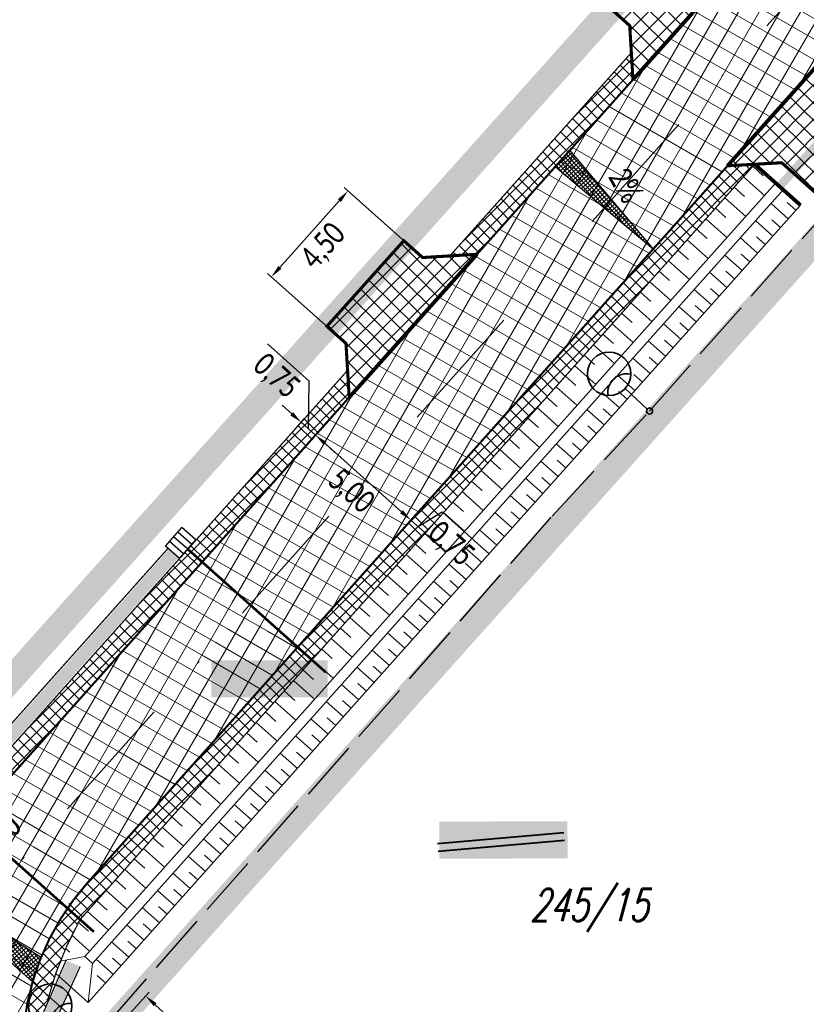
# Model space of a CAD drawing. Header units: metres. Extents: x 7443078 to 7443628, y 5636807 to 5637202.
# Tile 10 of 25: x 7443467 to 7443497, y 5636833 to 5636872. Entities that reach past the tile are written whole.
import ezdxf
from ezdxf.enums import TextEntityAlignment as Align

# ---------------------------------------------------------------- set-up
doc = ezdxf.new("R2010")
doc.units = ezdxf.units.M
for name, pattern in [('1', [0]), ('1_OTKJ', [2, 1.5, -0.5]), ('1_OTWM', [1, 0.5, -0.5]), ('4', [2.5, 1.5, -1]), ('ACAD_ISO02W100', [15, 12, -3]), ('AUSGEZOGEN', [0]), ('CENTER2', [1.125, 0.75, -0.125, 0.125, -0.125]), ('DASHED2', [0.375, 0.25, -0.125]), ('GUZ', [1, 0.5, -0.5]), ('Os drogi', [25.4, 12.7, -6.35, 0, -6.35])]:
    doc.linetypes.add(name, pattern=pattern)
doc.layers.get('Defpoints').update_dxf_attribs({"true_color": 0x999999})
for name, color, linetype in [('_kan_deszcz', 32, 'Continuous'), ('_LINIA PODZIAŁOWA', 5, 'Continuous'), ('H_zjazdy', 21, 'Continuous'), ('K_działki pod inwestycję', 7, 'Continuous'), ('K_kraweżnika_najazdowy', 7, 'Continuous'), ('K_krawędź pobocza', 7, 'Continuous'), ('K_opis osi', 7, 'Continuous'), ('K_pkt charakter', 7, 'Continuous'), ('K_pobocze', 32, 'Continuous'), ('K_Przepust', 162, 'Continuous'), ('K_rama zjazdu', 7, 'Continuous'), ('K_rów', 7, 'Continuous'), ('K_Skarpa', 7, 'Continuous'), ('K_spadki poprzeczne', 175, 'Continuous'), ('K_wymiar', 7, 'Continuous'), ('KRAWEDZ_JEZDNI', 2, 'Continuous')]:
    doc.layers.add(name, color=color, linetype=linetype)
for name, color, linetype, lineweight in [('ELEKTRYKA', 1, '4', 30), ('K_usuń', 1, 'Continuous', 70), ('Proj_EN_trasa', 1, 'ACAD_ISO02W100', 30), ('wpusty_proj', 107, 'GUZ', 30)]:
    doc.layers.add(name, color=color, linetype=linetype, lineweight=lineweight)
doc.layers.add('H_jezdnia', color=7, linetype='Continuous', true_color=0xd4d4d4)
doc.layers.add('KRAWĘŻNIK', color=7, linetype='Continuous', lineweight=50, true_color=0x999999)
doc.styles.add('MAT', font='simplex.shx', dxfattribs={"width": 0.6})
doc.styles.get("Standard").update_dxf_attribs({"font": 'simplex.shx'})
doc.styles.add('sytuacja 500 opisy', font='calibri.ttf', dxfattribs={"width": 0.75, "height": 0.9})
doc.dimstyles.new('wymiarowanie sytuacja 500', dxfattribs={"dimtxt": 0.9, "dimasz": 0.5, "dimexe": 0.2, "dimexo": 0.2, "dimgap": 0.2, "dimtad": 4, "dimlfac": -1, "dimzin": 1, "dimtxsty": 'sytuacja 500 opisy', "dimcen": 0.5, "dimadec": 4, "dimazin": 1, "dimtfac": 1, "dimtmove": 1, "dimatfit": 3, "dimfxl": 0.2, "dimlwd": -1, "dimlwe": -1, "dimarcsym": 0})
pattern_1 = [(59.99999999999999, (0.4816021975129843, -0.4365310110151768), (-0.6049187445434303, 0.34925), []), (150, (0.4816021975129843, -0.4365310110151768), (-0.34925, -0.6049187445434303), [])]
pattern_2 = [(45.09999999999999, (0.4816021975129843, -0.4365310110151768), (-0.2473876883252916, 0.2465256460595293), []), (135.1, (0.4816021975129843, -0.4365310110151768), (-0.2465256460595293, -0.2473876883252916), [])]
pattern_3 = [(45.23201079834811, (0.4816021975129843, -0.4365310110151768), (-0.3381204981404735, 0.3353931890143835), []), (135.2320107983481, (0.4816021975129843, -0.4365310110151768), (-0.3353931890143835, -0.3381204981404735), [])]

# ---------------------------------------------------------------- blocks, each defined once
blk = doc.blocks.new('A$C741C1613')
at = {"layer": 'wpusty_proj', "linetype": 'Continuous'}
for p, q in [((5.653128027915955e-07, 0.2160873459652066), (0.2881192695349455, 1.380985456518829)), ((0.2160895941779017, 1.089760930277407), (1.089763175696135, 0.8736719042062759)), ((0.2881192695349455, 1.380985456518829), (1.161792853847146, 1.164896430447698)), ((0.8736741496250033, -1.680105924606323e-06), (1.161792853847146, 1.164896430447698)), ((0.07203024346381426, 0.507311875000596), (0.9457038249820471, 0.2912228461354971)), ((0.1440599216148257, 0.7985364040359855), (1.017733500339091, 0.5824473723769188)), ((5.653128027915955e-07, 0.2160873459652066), (0.8736741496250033, -1.680105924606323e-06))]:
    blk.add_line(p, q, dxfattribs=at)
blk = doc.blocks.new('A$C564E6846')
at = {"layer": 'KRAWEDZ_JEZDNI', "rotation": 11.48226898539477}
blk.add_blockref('A$C741C1613', (0.0430131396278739, -0.1739158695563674), dxfattribs=at)
blk = doc.blocks.new('LATARNIAA')
at = {"layer": 'ELEKTRYKA', "linetype": '1', "lineweight": 35}
blk.add_lwpolyline([(7453534.790034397, 5581339.036248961), (7453535.455552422, 5581338.367791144)], dxfattribs=at)
for centre, radius in [((7453534.722882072, 5581339.103697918), 0.09517771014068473), ((7453535.935633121, 5581337.885589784), 0.680437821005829)]:
    blk.add_circle(centre, radius, dxfattribs=at)
blk.add_arc((7453535.325898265, 5581338.41324375), 0.5923903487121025, 263.4105708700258, 14.84474109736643, dxfattribs=at)
blk = doc.blocks.new('*D961')
at = {"layer": 'Defpoints', "color": 0, "lineweight": 13, "transparency": 16777216}
for p in [(7443469.901390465, 5636831.523041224), (7443474.989750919, 5636830.429021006), (7443473.229963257, 5636828.494740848)]:
    blk.add_point(p, dxfattribs=at)
at = {"layer": 'K_wymiar', "color": 0, "transparency": 16777216}
for p, q in [((7443470.035981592, 5636831.670977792), (7443471.795769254, 5636833.605257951)), ((7443472.031019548, 5636833.120843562), (7443474.619909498, 5636830.765498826)), ((7443473.364554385, 5636828.642677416), (7443475.124342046, 5636830.576957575))]:
    blk.add_line(p, q, dxfattribs=at)
at = {"layer": 'K_wymiar', "color": 0, "lineweight": 13, "transparency": 16777216}
for points in [[(7443472.087099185, 5636833.1824838), (7443471.974939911, 5636833.059203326), (7443471.661178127, 5636833.457321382)], [(7443474.675989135, 5636830.827139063), (7443474.563829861, 5636830.70385859), (7443474.989750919, 5636830.429021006)]]:
    blk.add_solid(points, dxfattribs=at)
at = {"layer": 'K_wymiar', "color": 0, "lineweight": 13, "transparency": 16777216, "insert": (7443472.817460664, 5636831.384795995), "char_height": 0.9, "attachment_point": 5, "rotation": 317.70440565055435, "style": 'sytuacja 500 opisy'}
blk.add_mtext('4,50', dxfattribs=at)
blk = doc.blocks.new('*D963')
at = {"layer": 'Defpoints', "color": 0, "lineweight": 13, "transparency": 16777216}
for p in [(7443479.564186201, 5636864.933566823), (7443481.962173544, 5636862.798661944), (7443478.970777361, 5636859.438638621)]:
    blk.add_point(p, dxfattribs=at)
at = {"layer": 'K_wymiar', "color": 0, "transparency": 16777216}
for p, q in [((7443481.812795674, 5636862.931651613), (7443479.414808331, 5636865.066556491)), ((7443476.90526419, 5636861.946988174), (7443479.231712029, 5636864.560122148)), ((7443478.821399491, 5636859.571628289), (7443476.423412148, 5636861.706533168))]:
    blk.add_line(p, q, dxfattribs=at)
at = {"layer": 'K_wymiar', "color": 0, "lineweight": 13, "transparency": 16777216}
for points in [[(7443479.16947125, 5636864.61553451), (7443479.293952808, 5636864.504709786), (7443479.564186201, 5636864.933566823)], [(7443476.843023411, 5636862.002400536), (7443476.967504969, 5636861.891575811), (7443476.572790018, 5636861.573543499)]]:
    blk.add_solid(points, dxfattribs=at)
at = {"layer": 'K_wymiar', "color": 0, "lineweight": 13, "transparency": 16777216, "insert": (7443478.632303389, 5636862.751595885), "char_height": 0.9, "attachment_point": 5, "rotation": 48.32163734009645, "style": 'sytuacja 500 opisy'}
blk.add_mtext('4,50', dxfattribs=at)
blk = doc.blocks.new('*D993')
at = {"layer": 'Defpoints', "color": 0, "lineweight": 13, "transparency": 16777216}
for p in [(7443477.369223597, 5636855.47762868), (7443478.298926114, 5636855.392849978), (7443477.928709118, 5636854.978153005)]:
    blk.add_point(p, dxfattribs=at)
at = {"layer": 'K_wymiar', "color": 0, "transparency": 16777216}
for p, q in [((7443478.049199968, 5636857.500565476), (7443476.421082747, 5636858.954052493)), ((7443478.019183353, 5636855.642587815), (7443478.049199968, 5636857.500565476)), ((7443477.366450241, 5636856.225309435), (7443476.993459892, 5636856.558293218)), ((7443477.502417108, 5636855.626824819), (7443477.872634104, 5636856.041521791)), ((7443477.73944059, 5636855.892325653), (7443478.298926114, 5636855.392849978)), ((7443477.73944059, 5636855.892325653), (7443478.298926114, 5636855.392849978)), ((7443478.06190263, 5636855.127349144), (7443478.432119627, 5636855.542046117)), ((7443478.671916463, 5636855.059866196), (7443479.044906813, 5636854.726882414))]:
    blk.add_line(p, q, dxfattribs=at)
at = {"layer": 'K_wymiar', "color": 0, "lineweight": 13, "transparency": 16777216}
for points in [[(7443477.421947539, 5636856.287474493), (7443477.310952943, 5636856.163144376), (7443477.73944059, 5636855.892325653)], [(7443478.72741376, 5636855.122031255), (7443478.616419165, 5636854.997701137), (7443478.298926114, 5636855.392849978)]]:
    blk.add_solid(points, dxfattribs=at)
at = {"layer": 'K_wymiar', "color": 0, "lineweight": 13, "transparency": 16777216, "insert": (7443476.732412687, 5636857.664179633), "char_height": 0.9, "attachment_point": 5, "rotation": 318.2434027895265, "style": 'sytuacja 500 opisy'}
blk.add_mtext('0,75', dxfattribs=at)
blk = doc.blocks.new('*D994')
at = {"layer": 'Defpoints', "color": 0, "lineweight": 13, "transparency": 16777216}
for p in [(7443477.928709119, 5636854.978153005), (7443482.028829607, 5636852.063012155), (7443481.658612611, 5636851.64831518)]:
    blk.add_point(p, dxfattribs=at)
at = {"layer": 'K_wymiar', "color": 0, "transparency": 16777216}
for p, q in [((7443478.061902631, 5636855.127349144), (7443478.432119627, 5636855.542046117)), ((7443478.671916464, 5636855.059866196), (7443481.655839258, 5636852.395995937)), ((7443481.791806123, 5636851.797511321), (7443482.16202312, 5636852.212208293))]:
    blk.add_line(p, q, dxfattribs=at)
at = {"layer": 'K_wymiar', "color": 0, "lineweight": 13, "transparency": 16777216}
for points in [[(7443478.727413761, 5636855.122031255), (7443478.616419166, 5636854.997701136), (7443478.298926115, 5636855.392849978)], [(7443481.711336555, 5636852.458160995), (7443481.60034196, 5636852.333830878), (7443482.028829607, 5636852.063012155)]]:
    blk.add_solid(points, dxfattribs=at)
at = {"layer": 'K_wymiar', "color": 0, "lineweight": 13, "transparency": 16777216, "insert": (7443479.661149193, 5636853.164801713), "char_height": 0.9, "attachment_point": 5, "rotation": 318.2434027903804, "style": 'sytuacja 500 opisy'}
blk.add_mtext('5,00', dxfattribs=at)
blk = doc.blocks.new('*D995')
at = {"layer": 'Defpoints', "color": 0, "lineweight": 13, "transparency": 16777216}
for p in [(7443481.833980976, 5636851.844753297), (7443482.588527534, 5636851.563361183), (7443482.393682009, 5636851.345099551)]:
    blk.add_point(p, dxfattribs=at)
at = {"layer": 'K_wymiar', "color": 0, "transparency": 16777216}
for p, q in [((7443481.655831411, 5636852.3959934), (7443481.28283632, 5636852.728971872)), ((7443482.308677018, 5636851.813188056), (7443483.247264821, 5636852.389369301)), ((7443483.247264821, 5636852.389369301), (7443484.875402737, 5636850.935905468)), ((7443481.967172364, 5636851.993951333), (7443482.162017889, 5636852.212212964)), ((7443482.028826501, 5636852.063014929), (7443482.588527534, 5636851.563361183)), ((7443482.028826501, 5636852.063014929), (7443482.588527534, 5636851.563361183)), ((7443482.526873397, 5636851.494297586), (7443482.721718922, 5636851.712559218)), ((7443482.961522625, 5636851.230382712), (7443483.334517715, 5636850.89740424))]:
    blk.add_line(p, q, dxfattribs=at)
at = {"layer": 'K_wymiar', "color": 0, "lineweight": 13, "transparency": 16777216}
for points in [[(7443481.711327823, 5636852.458159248), (7443481.600334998, 5636852.333827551), (7443482.028826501, 5636852.063014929)], [(7443483.017019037, 5636851.29254856), (7443482.906026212, 5636851.168216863), (7443482.588527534, 5636851.563361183)]]:
    blk.add_solid(points, dxfattribs=at)
at = {"layer": 'K_wymiar', "color": 0, "lineweight": 13, "transparency": 16777216, "insert": (7443483.558613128, 5636851.099500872), "char_height": 0.9, "attachment_point": 5, "rotation": 318.24421862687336, "style": 'sytuacja 500 opisy'}
blk.add_mtext('0,75', dxfattribs=at)

msp = doc.modelspace()

# ---------------------------------------------------------------- hatches: boundary and pattern name
at = {"layer": 'H_jezdnia', "linetype": 'Continuous', "lineweight": 9, "true_color": 0xababab}
h = msp.add_hatch(dxfattribs=at)
h.set_pattern_fill('ANSI37', color=253, scale=0.22, angle=15)
h.set_pattern_definition(pattern_1)
edge = h.paths.add_edge_path()
edge.add_arc((7443543.871273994, 5636916.830835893), 2.999999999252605, 48.527845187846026, 138.2434027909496, ccw=False)
edge.add_line((7443545.858041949, 5636919.07866887), (7443547.028505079, 5636918.044144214))
edge.add_line((7443547.028505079, 5636918.044144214), (7443549.402630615, 5636920.616916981))
edge.add_line((7443549.402630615, 5636920.616916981), (7443548.211275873, 5636921.669906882))
edge.add_arc((7443550.198043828, 5636923.91773986), 3.000000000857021, 138.2434028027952, 228.5278451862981, ccw=False)
edge.add_line((7443547.960101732, 5636925.915642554), (7443565.375997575, 5636945.423983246))
edge.add_arc((7443567.613939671, 5636943.426080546), 3.000000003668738, 48.8596834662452, 138.2434027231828, ccw=False)
edge.add_line((7443569.587655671, 5636945.685382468), (7443573.05315006, 5636942.657942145))
edge.add_line((7443573.05315006, 5636942.657942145), (7443575.377696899, 5636945.275268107))
edge.add_line((7443575.377696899, 5636945.275268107), (7443571.967281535, 5636948.254005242))
edge.add_arc((7443573.94099754, 5636950.513307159), 3.000000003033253, 138.2434028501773, 228.8596833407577, ccw=False)
edge.add_line((7443571.70305544, 5636952.511209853), (7443579.25248983, 5636960.967676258))
edge.add_arc((7443390.892363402, 5637129.124486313), 252.4999999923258, 318.2434028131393, 318.6858412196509)
edge.add_line((7443580.545369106, 5636962.427193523), (7443576.269263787, 5636965.13773441))
edge.add_arc((7443390.892364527, 5637129.124485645), 247.4999987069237, 318.24340276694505, 318.50361934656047, ccw=False)
edge.add_line((7443575.52258637, 5636964.29751412), (7443544.185604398, 5636929.195528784))
edge.add_arc((7443541.947662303, 5636931.193431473), 2.999999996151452, 228.5863361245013, 318.24340285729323, ccw=False)
edge.add_line((7443539.963190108, 5636928.94357146), (7443537.1056406, 5636931.464051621))
edge.add_line((7443537.1056406, 5636931.464051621), (7443534.76796171, 5636928.859026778))
edge.add_line((7443534.76796171, 5636928.859026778), (7443537.605329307, 5636926.356347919))
edge.add_arc((7443535.620857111, 5636924.1064879), 2.99999999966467, -41.7565972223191, 48.5863361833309, ccw=False)
edge.add_line((7443537.858799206, 5636922.108585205), (7443511.17557303, 5636892.219484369))
edge.add_line((7443511.17557303, 5636892.219484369), (7443514.809083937, 5636888.781672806))
edge.add_line((7443514.809083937, 5636888.781672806), (7443541.6333319, 5636918.828738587))
h.paths.add_polyline_path([(7443473.544857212, 5636850.06760018), (7443477.421821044, 5636846.902491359), (7443514.809083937, 5636888.781672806), (7443511.17557303, 5636892.219484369)])
h = msp.add_hatch(dxfattribs=at)
h.set_pattern_fill('ANSI37', color=253, scale=0.22, angle=15)
h.set_pattern_definition([(59.99999999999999, (0, 0), (-0.6049187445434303, 0.34925), []), (150, (0, 0), (-0.34925, -0.6049187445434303), [])])
edge = h.paths.add_edge_path()
edge.add_line((7443467.240021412, 5636834.012947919), (7443464.459145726, 5636836.140397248))
edge.add_arc((7443454.926335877, 5636845.154016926), 13.11944371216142, 230.7109614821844, 316.60352365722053, ccw=False)
edge.add_line((7443446.618673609, 5636835.000074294), (7443347.475219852, 5636922.064259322))
edge.add_line((7443347.475219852, 5636922.064259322), (7443345.809202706, 5636920.200160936))
edge.add_line((7443345.809202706, 5636920.200160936), (7443444.969048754, 5636833.121580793))
edge.add_arc((7443454.536872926, 5636844.016843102), 14.50000000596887, 228.7115704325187, 267.5511616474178)
edge.add_arc((7443453.276418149, 5636814.543783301), 14.99999999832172, 49.39573388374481, 87.55116166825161, ccw=False)
edge.add_line((7443463.038879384, 5636825.932126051), (7443472.305906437, 5636817.988126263))
edge.add_line((7443472.305906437, 5636817.988126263), (7443474.25839868, 5636820.26579481))
edge.add_line((7443474.25839868, 5636820.26579481), (7443469.492393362, 5636824.401776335))
edge.add_arc((7443476.816396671, 5636831.187658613), 9.984449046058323, 163.562517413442, 222.8159193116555, ccw=False)
h = msp.add_hatch(dxfattribs=at)
h.set_pattern_fill('ANSI37', color=253, scale=0.22, angle=15)
h.set_pattern_definition(pattern_1)
h.paths.add_polyline_path([(7443475.483339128, 5636848.48504577), (7443473.544857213, 5636850.067600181), (7443464.807193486, 5636840.280143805), (7443466.672145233, 5636838.615224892)])
h = msp.add_hatch(dxfattribs=at)
h.set_pattern_fill('ANSI37', color=253, scale=0.22, angle=15)
h.set_pattern_definition(pattern_1)
h.paths.add_polyline_path([(7443477.421821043, 5636846.90249136), (7443475.483339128, 5636848.48504577), (7443466.672145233, 5636838.615224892), (7443468.54591363, 5636836.942434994)])
h = msp.add_hatch(dxfattribs=at)
h.set_pattern_fill('ANSI37', color=253, scale=0.22, angle=15)
h.set_pattern_definition(pattern_1)
edge = h.paths.add_edge_path()
edge.add_line((7443464.461146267, 5636836.138583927), (7443467.240021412, 5636834.012947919))
edge.add_arc((7443476.922936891, 5636831.183795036), 10.08776279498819, 145.5502392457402, 163.7127005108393, ccw=False)
edge.add_line((7443468.604340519, 5636836.890274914), (7443468.54591363, 5636836.942434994))
edge.add_line((7443468.54591363, 5636836.942434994), (7443466.672145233, 5636838.615224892))
edge.add_line((7443466.672145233, 5636838.615224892), (7443464.461146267, 5636836.138583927))
at = {"layer": 'H_zjazdy', "linetype": 'Continuous', "lineweight": 9, "true_color": 0xff6666}
h = msp.add_hatch(dxfattribs=at)
h.set_pattern_fill('ANSI37', color=11, scale=0.15, angle=0.2320107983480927)
h.set_pattern_definition([(45.23201079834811, (11.5713584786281, 11.98561170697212), (-0.3381204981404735, 0.3353931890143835), []), (135.2320107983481, (11.5713584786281, 11.98561170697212), (-0.3353931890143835, -0.3381204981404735), [])])
h.paths.add_polyline_path([(7443495.699238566, 5636874.883735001), (7443493.574272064, 5636874.755768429), (7443492.835923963, 5636875.413112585), (7443489.832283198, 5636872.064829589), (7443490.577342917, 5636871.398771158), (7443490.704406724, 5636869.288795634)])
h = msp.add_hatch(dxfattribs=at)
h.set_pattern_fill('ANSI37', color=11, scale=0.15, angle=0.2320107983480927)
h.set_pattern_definition(pattern_3)
h.paths.add_polyline_path([(7443499.926975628, 5636869.028454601), (7443499.514618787, 5636869.397281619), (7443499.394599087, 5636871.515204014), (7443494.399842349, 5636865.920348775), (7443496.517764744, 5636866.040368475), (7443496.930468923, 5636865.671930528)])
h = msp.add_hatch(dxfattribs=at)
h.set_pattern_fill('ANSI37', color=11, scale=0.15, angle=0.2320107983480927)
h.set_pattern_definition(pattern_3)
h.paths.add_polyline_path([(7443501.764563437, 5636867.384848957), (7443499.926975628, 5636869.028454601), (7443496.930468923, 5636865.671930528), (7443498.767840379, 5636864.031633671)])
h = msp.add_hatch(dxfattribs=at)
h.set_pattern_fill('ANSI37', color=11, scale=0.15, angle=0.2320107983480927)
h.set_pattern_definition(pattern_3)
h.paths.add_polyline_path([(7443484.609482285, 5636862.461592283), (7443482.484515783, 5636862.333625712), (7443481.746167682, 5636862.990969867), (7443478.742526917, 5636859.642686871), (7443479.487586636, 5636858.97662844), (7443479.614650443, 5636856.866652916)])
at = {"layer": 'K_spadki poprzeczne', "lineweight": 5}
h = msp.add_hatch(dxfattribs=at)
h.set_pattern_fill('ANSI37', color=256, scale=0.03749999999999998, angle=446.3358416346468)
h.set_pattern_definition([(131.3358416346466, (8998226.845806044, 1203686.897273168), (-0.08939821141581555, -0.07863738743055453), []), (221.3358416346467, (8998226.845806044, 1203686.897273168), (0.07863738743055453, -0.08939821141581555), [])])
h.paths.add_polyline_path([(7443491.490502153, 5636862.66452118), (7443487.656944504, 5636865.875193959), (7443488.218427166, 5636866.538014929)])
h = msp.add_hatch(dxfattribs=at)
h.set_pattern_fill('ANSI37', color=256, scale=0.03749999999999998, angle=444.4352271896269)
h.set_pattern_definition([(129.4352271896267, (8850316.534444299, 1154533.357251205), (-0.09195710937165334, -0.0756291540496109), []), (219.4352271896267, (8850316.534444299, 1154533.357251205), (0.0756291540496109, -0.09195710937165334), [])])
h.paths.add_polyline_path([(7443467.241699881, 5636834.012947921), (7443462.69658585, 5636838.056716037), (7443467.572592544, 5636834.98425074)])
at = {"layer": 'K_usuń', "linetype": 'ByBlock', "lineweight": 13}
h = msp.add_hatch(dxfattribs=at)
h.set_pattern_fill('ANSI37', color=34, scale=0.11, angle=0.1)
h.set_pattern_definition(pattern_2)
h.paths.add_polyline_path([(7443503.237685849, 5636874.69384012), (7443502.177249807, 5636874.632178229), (7443499.394599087, 5636871.515204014), (7443499.454608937, 5636870.456242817)], flags=17)
h.paths.add_polyline_path([(7443472.963312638, 5636850.542366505), (7443473.544857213, 5636850.06760018), (7443479.614650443, 5636856.866652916), (7443479.551116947, 5636857.921667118)])
h.paths.add_polyline_path([(7443494.636728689, 5636874.819750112), (7443495.699238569, 5636874.883735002), (7443511.17557303, 5636892.219484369), (7443510.630546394, 5636892.735156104)])
h.paths.add_polyline_path([(7443490.704406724, 5636869.288795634), (7443490.640873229, 5636870.343809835), (7443483.546972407, 5636862.397607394), (7443484.609482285, 5636862.461592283)])
h = msp.add_hatch(dxfattribs=at)
h.set_pattern_fill('ANSI37', color=34, scale=0.11, angle=0.1)
h.set_pattern_definition(pattern_2)
h.paths.add_polyline_path([(7443477.421821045, 5636846.902491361), (7443478.003365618, 5636846.427725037), (7443495.458803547, 5636865.980358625), (7443494.399842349, 5636865.920348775)])
h = msp.add_hatch(dxfattribs=at)
h.set_pattern_fill('ANSI37', color=34, scale=0.11, angle=0.1)
h.set_pattern_definition(pattern_2)
h.paths.add_polyline_path([(7443473.544857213, 5636850.067600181), (7443472.963312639, 5636850.542366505), (7443464.247707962, 5636840.779619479), (7443464.807193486, 5636840.280143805)])
h = msp.add_hatch(dxfattribs=at)
h.set_pattern_fill('ANSI37', color=34, scale=0.11, angle=0.1)
h.set_pattern_definition(pattern_2)
h.paths.add_polyline_path([(7443478.003647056, 5636846.427495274), (7443477.421821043, 5636846.90249136), (7443468.54591363, 5636836.942434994), (7443469.096991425, 5636836.450465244)])
h = msp.add_hatch(dxfattribs=at)
h.set_pattern_fill('ANSI37', color=34, scale=0.11, angle=0.1)
h.set_pattern_definition(pattern_2)
edge = h.paths.add_edge_path()
edge.add_line((7443467.240021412, 5636834.012947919), (7443467.823835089, 5636833.277113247))
edge.add_arc((7443476.842621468, 5636831.221877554), 9.2500000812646, 152.6394918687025, 167.1624437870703, ccw=False)
edge.add_line((7443468.627396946, 5636835.47306416), (7443469.096991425, 5636836.450465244))
edge.add_line((7443469.096991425, 5636836.450465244), (7443468.54591363, 5636836.942434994))
edge.add_line((7443468.54591363, 5636836.942434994), (7443468.604340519, 5636836.890274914))
edge.add_arc((7443476.922936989, 5636831.183794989), 10.08776290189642, 145.5502393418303, 163.7127004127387)
h = msp.add_hatch(dxfattribs=at)
h.set_pattern_fill('ANSI37', color=34, scale=0.11, angle=0.1)
h.set_pattern_definition([(45.09999999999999, (0.7485156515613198, 0.2837096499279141), (-0.2473876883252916, 0.2465256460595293), []), (135.1, (0.7485156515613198, 0.2837096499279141), (-0.2465256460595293, -0.2473876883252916), [])])
edge = h.paths.add_edge_path()
edge.add_line((7443466.847110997, 5636830.922258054), (7443467.380162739, 5636832.154236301))
edge.add_arc((7443458.054909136, 5636836.487931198), 10.28305724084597, 335.0744458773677, 341.805512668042)
edge.add_line((7443467.823835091, 5636833.277113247), (7443467.240021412, 5636834.012947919))
edge.add_arc((7443476.853361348, 5636831.220512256), 10.01069436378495, 163.8027358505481, 181.707297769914)

# ---------------------------------------------------------------- linework, layer by layer
at = {"layer": '_kan_deszcz', "color": 7, "linetype": 'Os drogi', "lineweight": 9, "ltscale": 0.4, "flags": 128}
msp.add_lwpolyline([(7443612.1023176, 5637008.06121809), (7443592.59525582, 5636981.422275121, -0.02418699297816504), (7443577.387538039, 5636962.632595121), (7443464.637599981, 5636836.336237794, -0.4118223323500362), (7443446.361801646, 5636835.225649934), (7443333.471732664, 5636934.361613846, -0.3740638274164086), (7443331.363055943, 5636949.970935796), (7443370.561157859, 5637009.588886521, 0.03377031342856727), (7443393.784174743, 5637050.70886534), (7443416.899300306, 5637098.980219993, 0.06554346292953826), (7443420.141300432, 5637108.906286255), (7443420.177128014, 5637109.097954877, -0.1259941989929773), (7443425.408854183, 5637120.343039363), (7443435.002584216, 5637132.0592004)], format="xyb", dxfattribs=at)
at = {"layer": '_LINIA PODZIAŁOWA', "color": 2, "linetype": 'AUSGEZOGEN', "ltscale": 0.25, "const_width": 1, "flags": 128}
for points in [[(7443425.492115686, 5637136.007337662), (7443436.85, 5637125.32), (7443438.99, 5637124.65), (7443440.536567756, 5637123.532578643), (7443449.59, 5637117.07), (7443446.16, 5637117.16), (7443429.43, 5637106.75), (7443427.09, 5637104.42), (7443424.03, 5637100.69), (7443420.04027099, 5637092.630587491), (7443414.05, 5637080.53), (7443407.29333105, 5637066.200209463), (7443401.14, 5637053.15), (7443398.47, 5637047.5), (7443393, 5637035.89), (7443389.262653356, 5637030.074483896), (7443375.996161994, 5637009.853237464), (7443369.570912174, 5637000.021396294), (7443359.542098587, 5636984.815207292), (7443351.22, 5636972.19), (7443343.36922157, 5636960.321252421), (7443334.26, 5636946.55), (7443334.88, 5636942.08), (7443355.93, 5636923.83), (7443381.05, 5636902.04), (7443431.83, 5636857.99), (7443455.15, 5636837.75), (7443459.41, 5636838.02), (7443478.745520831, 5636859.646036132), (7443491, 5636873.355), (7443500.42, 5636883.9), (7443509.741032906, 5636894.331041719), (7443523.185582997, 5636909.376655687), (7443537.2, 5636925.06), (7443541.2, 5636929.53), (7443561.26, 5636951.97), (7443578.12, 5636970.74), (7443581.409307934, 5636974.52060213), (7443594.962690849, 5636993.02762368), (7443604.96, 5637006.68), (7443604.4, 5637010.02)], [(7443618.33, 5637000.43), (7443614.82, 5636999.84), (7443604.61492431, 5636985.931604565), (7443590.46, 5636966.64), (7443577.008654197, 5636951.590157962), (7443573.630911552, 5636947.811021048), (7443562.341950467, 5636935.175694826), (7443549.863598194, 5636921.22131303), (7443530.404075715, 5636899.444528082), (7443509.39, 5636875.93), (7443498.771111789, 5636864.035298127), (7443487.92, 5636851.91), (7443469.83156988, 5636831.673278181)]]:
    msp.add_lwpolyline(points, dxfattribs=at)
at = {"layer": 'K_działki pod inwestycję', "color": 1, "lineweight": 40, "flags": 128}
for points in [[(7443483.065264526, 5636839.417185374), (7443488.007422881, 5636839.849568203)], [(7443483.091411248, 5636839.118326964), (7443488.033569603, 5636839.550709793)]]:
    msp.add_lwpolyline(points, dxfattribs=at)
at = {"layer": 'K_kraweżnika_najazdowy', "color": 0, "linetype": 'DASHED2', "ltscale": 4, "const_width": 0.15}
for points in [[(7443490.704406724, 5636869.288795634), (7443495.699238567, 5636874.883735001)], [(7443494.399842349, 5636865.920348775), (7443499.394599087, 5636871.515204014)], [(7443479.614650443, 5636856.866652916), (7443484.609482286, 5636862.461592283)]]:
    msp.add_lwpolyline(points, dxfattribs=at)
at = {"layer": 'K_krawędź pobocza', "color": 76, "linetype": 'CENTER2', "ltscale": 3, "const_width": 0.08, "flags": 128}
for points in [[(7443490.704406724, 5636869.288795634), (7443484.609482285, 5636862.461592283)], [(7443494.399842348, 5636865.920348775), (7443477.421821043, 5636846.90249136)], [(7443479.614650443, 5636856.866652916), (7443473.544857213, 5636850.067600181)], [(7443469.376956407, 5636837.874688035), (7443477.421821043, 5636846.90249136)]]:
    msp.add_lwpolyline(points, dxfattribs=at)
for points in [[(7443473.544857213, 5636850.067600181), (7443463.763470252, 5636839.11102172, -0.4118223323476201), (7443446.893502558, 5636838.085863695), (7443436.403154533, 5636847.298106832)], [(7443467.099111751, 5636828.981275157, -0.1069850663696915), (7443467.038009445, 5636833.189003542, -0.133251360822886), (7443469.376808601, 5636837.874819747)]]:
    msp.add_lwpolyline(points, format="xyb", dxfattribs=at)
at = {"layer": 'K_pkt charakter', "linetype": 'Continuous', "lineweight": -3}
msp.add_line((7443464.637599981, 5636836.336237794), (7443493.171353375, 5636810.862969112), dxfattribs=at)
at = {"layer": 'K_pobocze', "linetype": 'ByBlock', "ltscale": 4, "const_width": 0.05}
for points in [[(7443490.640873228, 5636870.343809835), (7443483.546972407, 5636862.397607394)], [(7443495.458803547, 5636865.980358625), (7443469.097002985, 5636836.450454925)], [(7443479.551116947, 5636857.921667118), (7443472.963312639, 5636850.542366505)]]:
    msp.add_lwpolyline(points, dxfattribs=at)
for points in [[(7443472.985371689, 5636850.567075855), (7443462.536628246, 5636838.862960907, -0.01772179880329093), (7443462.033996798, 5636838.338586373, -0.01772179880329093)], [(7443469.096991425, 5636836.450465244, 0.06501878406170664), (7443467.823835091, 5636833.277113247, 0.0782694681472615)]]:
    msp.add_lwpolyline(points, format="xyb", dxfattribs=at)
at = {"layer": 'K_Przepust', "linetype": 'DASHED2', "lineweight": 5, "ltscale": 3, "const_width": 0.33, "flags": 128}
msp.add_lwpolyline([(7443496.430993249, 5636865.112445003), (7443500.426798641, 5636869.588329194)], dxfattribs=at)
at = {"layer": 'K_Przepust', "const_width": 0.15, "flags": 128}
msp.add_lwpolyline([(7443497.249157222, 5636864.382036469), (7443495.458803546, 5636865.980358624)], dxfattribs=at)
at = {"layer": 'K_Przepust', "linetype": '1_OTWM', "lineweight": 5, "const_width": 0.5, "flags": 128}
msp.add_lwpolyline([(7443472.76157748, 5636850.766866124), (7443462.312834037, 5636839.062751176, -0.01819992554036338), (7443461.811258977, 5636838.54047907, -0.01819992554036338)], format="xyb", dxfattribs=at)
at = {"layer": 'K_Przepust', "lineweight": 5, "ltscale": 3, "const_width": 0.05, "flags": 128}
msp.add_lwpolyline([(7443472.53778327, 5636850.966656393), (7443462.089039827, 5636839.262541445, -0.01870785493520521), (7443461.588492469, 5636838.742397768, -0.01870785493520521)], format="xyb", dxfattribs=at)
at = {"layer": 'K_Przepust', "linetype": '1_OTKJ', "lineweight": 5, "const_width": 0.1, "flags": 128}
for points in [[(7443473.308727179, 5636850.929281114), (7443478.700511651, 5636846.115813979)], [(7443464.247707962, 5636840.779619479), (7443469.639492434, 5636835.966152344)]]:
    msp.add_lwpolyline(points, dxfattribs=at)
at = {"layer": 'K_Przepust', "linetype": '1_OTWM', "lineweight": 5, "const_width": 0.5, "flags": 128}
msp.add_lwpolyline([(7443467.139703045, 5636830.880082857), (7443468.823786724, 5636834.735319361)], dxfattribs=at)
at = {"layer": 'K_Przepust', "lineweight": 5, "ltscale": 3, "const_width": 0.05, "flags": 128}
for points in [[(7443466.847110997, 5636830.922258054), (7443468.550239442, 5636834.858493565)], [(7443467.452537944, 5636830.965436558), (7443469.097334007, 5636834.612145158)]]:
    msp.add_lwpolyline(points, dxfattribs=at)
at = {"layer": 'K_rama zjazdu', "const_width": 0.12, "flags": 128}
for points in [[(7443490.704406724, 5636869.288795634), (7443490.577342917, 5636871.398771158), (7443489.832283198, 5636872.064829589), (7443492.835923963, 5636875.413112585), (7443493.574272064, 5636874.755768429), (7443495.699238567, 5636874.883735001)], [(7443499.394599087, 5636871.515204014), (7443499.514618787, 5636869.397281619), (7443501.764563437, 5636867.384848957), (7443498.767840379, 5636864.031633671), (7443496.517764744, 5636866.040368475), (7443494.39984235, 5636865.920348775)], [(7443479.614650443, 5636856.866652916), (7443479.487586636, 5636858.97662844), (7443478.742526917, 5636859.642686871), (7443481.746167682, 5636862.990969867), (7443482.484515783, 5636862.333625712), (7443484.609482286, 5636862.461592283)]]:
    msp.add_lwpolyline(points, dxfattribs=at)
at = {"layer": 'K_rów', "lineweight": 9}
for points in [[(7443496.279382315, 5636865.247794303), (7443469.277412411, 5636835.001654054)], [(7443496.577774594, 5636864.981407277), (7443469.575804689, 5636834.735267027)], [(7443497.249157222, 5636864.382036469), (7443469.41486164, 5636833.203570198)]]:
    msp.add_lwpolyline(points, dxfattribs=at)
at = {"layer": 'K_Skarpa', "lineweight": 9}
for p, q in [((7443495.387701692, 5636865.900714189), (7443495.797991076, 5636865.534432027)), ((7443495.021419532, 5636865.490424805), (7443495.841998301, 5636864.757860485)), ((7443494.655137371, 5636865.080135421), (7443495.065426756, 5636864.713853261)), ((7443494.28885521, 5636864.669846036), (7443495.109433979, 5636863.937281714)), ((7443493.92257305, 5636864.259556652), (7443494.332862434, 5636863.893274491)), ((7443496.769516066, 5636863.844768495), (7443496.098133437, 5636864.444139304)), ((7443497.06920147, 5636864.180459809), (7443496.733510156, 5636864.480145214)), ((7443493.556290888, 5636863.849267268), (7443494.376869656, 5636863.116702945)), ((7443496.170145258, 5636863.173385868), (7443495.49876263, 5636863.772756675)), ((7443496.469830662, 5636863.509077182), (7443496.134139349, 5636863.808762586)), ((7443493.190008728, 5636863.438977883), (7443493.600298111, 5636863.072695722)), ((7443495.570774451, 5636862.50200324), (7443494.899391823, 5636863.101374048)), ((7443495.870459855, 5636862.837694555), (7443495.534768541, 5636863.137379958)), ((7443492.823726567, 5636863.028688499), (7443493.644305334, 5636862.296124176)), ((7443492.457444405, 5636862.618399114), (7443492.86773379, 5636862.252116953)), ((7443494.971403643, 5636861.830620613), (7443494.300021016, 5636862.429991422)), ((7443495.271089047, 5636862.166311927), (7443494.935397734, 5636862.465997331)), ((7443492.091162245, 5636862.20810973), (7443492.911741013, 5636861.475545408)), ((7443491.724880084, 5636861.797820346), (7443492.135169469, 5636861.431538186)), ((7443494.372032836, 5636861.159237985), (7443493.700650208, 5636861.758608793)), ((7443494.67171824, 5636861.4949293), (7443494.336026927, 5636861.794614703)), ((7443491.358597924, 5636861.387530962), (7443492.179176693, 5636860.654966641)), ((7443490.992315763, 5636860.977241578), (7443491.402605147, 5636860.610959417)), ((7443493.772662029, 5636860.487855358), (7443493.101279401, 5636861.087226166)), ((7443494.072347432, 5636860.823546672), (7443493.73665612, 5636861.123232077)), ((7443490.626033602, 5636860.566952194), (7443491.44661237, 5636859.834387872)), ((7443493.173291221, 5636859.81647273), (7443492.501908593, 5636860.415843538)), ((7443493.472976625, 5636860.152164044), (7443493.137285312, 5636860.451849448)), ((7443490.259751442, 5636860.15666281), (7443490.670040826, 5636859.790380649)), ((7443489.893469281, 5636859.746373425), (7443490.714048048, 5636859.013809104)), ((7443492.573920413, 5636859.145090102), (7443491.902537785, 5636859.74446091)), ((7443492.873605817, 5636859.480781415), (7443492.537914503, 5636859.78046682)), ((7443489.527187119, 5636859.336084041), (7443489.937476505, 5636858.96980188)), ((7443489.160904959, 5636858.925794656), (7443489.981483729, 5636858.193230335)), ((7443491.974549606, 5636858.473707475), (7443491.303166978, 5636859.073078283)), ((7443492.274235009, 5636858.809398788), (7443491.938543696, 5636859.109084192)), ((7443488.794622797, 5636858.515505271), (7443489.204912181, 5636858.149223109)), ((7443488.428340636, 5636858.105215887), (7443489.248919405, 5636857.372651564)), ((7443491.375178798, 5636857.802324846), (7443490.70379617, 5636858.401695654)), ((7443491.674864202, 5636858.138016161), (7443491.339172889, 5636858.437701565)), ((7443488.062058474, 5636857.694926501), (7443488.472347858, 5636857.328644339)), ((7443490.77580799, 5636857.130942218), (7443490.104425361, 5636857.730313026)), ((7443491.075493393, 5636857.466633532), (7443490.739802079, 5636857.766318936)), ((7443487.695776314, 5636857.284637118), (7443488.516355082, 5636856.552072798)), ((7443490.176437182, 5636856.459559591), (7443489.505054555, 5636857.058930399)), ((7443490.476122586, 5636856.795250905), (7443490.140431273, 5636857.094936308)), ((7443487.329494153, 5636856.874347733), (7443487.739783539, 5636856.508065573)), ((7443486.963211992, 5636856.464058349), (7443487.783790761, 5636855.731494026)), ((7443489.577066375, 5636855.788176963), (7443488.905683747, 5636856.387547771)), ((7443489.876751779, 5636856.123868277), (7443489.541060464, 5636856.42355368)), ((7443486.596929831, 5636856.053768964), (7443487.007219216, 5636855.687486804)), ((7443486.23064767, 5636855.64347958), (7443487.051226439, 5636854.910915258)), ((7443488.977695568, 5636855.116794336), (7443488.30631294, 5636855.716165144)), ((7443489.277380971, 5636855.452485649), (7443488.941689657, 5636855.752171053)), ((7443485.86436551, 5636855.233190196), (7443486.274654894, 5636854.866908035)), ((7443488.378324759, 5636854.445411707), (7443487.706942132, 5636855.044782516)), ((7443488.678010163, 5636854.781103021), (7443488.342318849, 5636855.080788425)), ((7443485.498083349, 5636854.822900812), (7443486.318662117, 5636854.090336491)), ((7443485.131801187, 5636854.412611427), (7443485.542090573, 5636854.046329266)), ((7443487.778953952, 5636853.77402908), (7443487.107571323, 5636854.373399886)), ((7443488.078639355, 5636854.109720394), (7443487.742948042, 5636854.409405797)), ((7443484.765519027, 5636854.002322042), (7443485.586097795, 5636853.269757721)), ((7443484.399236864, 5636853.592032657), (7443484.80952625, 5636853.225750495)), ((7443487.179583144, 5636853.102646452), (7443486.508200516, 5636853.702017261)), ((7443487.479268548, 5636853.438337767), (7443487.143577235, 5636853.738023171)), ((7443484.032954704, 5636853.181743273), (7443484.853533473, 5636852.44917895)), ((7443486.879897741, 5636852.766955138), (7443486.544206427, 5636853.066640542)), ((7443483.666672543, 5636852.771453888), (7443484.076961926, 5636852.405171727)), ((7443486.580212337, 5636852.431263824), (7443485.908829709, 5636853.030634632)), ((7443483.300390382, 5636852.361164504), (7443484.120969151, 5636851.628600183)), ((7443485.980841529, 5636851.759881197), (7443485.309458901, 5636852.359252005)), ((7443486.280526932, 5636852.09557251), (7443485.944835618, 5636852.395257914)), ((7443482.934108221, 5636851.950875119), (7443483.344397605, 5636851.584592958)), ((7443482.567826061, 5636851.540585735), (7443483.388404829, 5636850.808021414)), ((7443485.381470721, 5636851.088498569), (7443484.710088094, 5636851.687869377)), ((7443485.681156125, 5636851.424189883), (7443485.345464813, 5636851.723875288)), ((7443482.201543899, 5636851.13029635), (7443482.611833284, 5636850.764014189)), ((7443484.782099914, 5636850.417115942), (7443484.110717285, 5636851.016486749)), ((7443485.081785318, 5636850.752807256), (7443484.746094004, 5636851.05249266)), ((7443481.835261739, 5636850.720006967), (7443482.655840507, 5636849.987442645)), ((7443484.48241451, 5636850.081424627), (7443484.146723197, 5636850.381110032)), ((7443481.468979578, 5636850.309717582), (7443481.879268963, 5636849.94343542)), ((7443484.182729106, 5636849.745733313), (7443483.511346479, 5636850.345104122)), ((7443481.102697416, 5636849.899428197), (7443481.923276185, 5636849.166863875)), ((7443483.583358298, 5636849.074350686), (7443482.91197567, 5636849.673721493)), ((7443483.883043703, 5636849.410041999), (7443483.547352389, 5636849.709727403)), ((7443480.736415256, 5636849.489138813), (7443481.146704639, 5636849.122856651)), ((7443480.370133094, 5636849.078849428), (7443481.190711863, 5636848.346285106)), ((7443482.983987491, 5636848.402968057), (7443482.312604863, 5636849.002338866)), ((7443483.283672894, 5636848.738659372), (7443482.94798158, 5636849.038344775)), ((7443480.003850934, 5636848.668560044), (7443480.414140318, 5636848.302277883)), ((7443479.637568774, 5636848.25827066), (7443480.458147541, 5636847.52570634)), ((7443482.384616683, 5636847.73158543), (7443481.713234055, 5636848.330956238)), ((7443482.684302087, 5636848.067276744), (7443482.348610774, 5636848.366962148)), ((7443479.271286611, 5636847.847981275), (7443479.681575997, 5636847.481699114)), ((7443482.08493128, 5636847.395894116), (7443481.749239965, 5636847.695579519)), ((7443478.905004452, 5636847.437691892), (7443479.725583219, 5636846.705127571)), ((7443481.785245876, 5636847.060202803), (7443481.113863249, 5636847.659573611)), ((7443478.538722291, 5636847.027402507), (7443478.949011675, 5636846.661120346)), ((7443481.185875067, 5636846.388820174), (7443480.514492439, 5636846.988190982)), ((7443481.485560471, 5636846.724511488), (7443481.149869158, 5636847.024196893)), ((7443478.172440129, 5636846.617113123), (7443478.993018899, 5636845.884548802)), ((7443477.806157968, 5636846.206823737), (7443478.216447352, 5636845.840541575)), ((7443480.58650426, 5636845.717437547), (7443479.915121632, 5636846.316808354)), ((7443480.886189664, 5636846.053128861), (7443480.550498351, 5636846.352814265)), ((7443477.439875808, 5636845.796534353), (7443478.260454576, 5636845.063970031)), ((7443477.073593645, 5636845.386244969), (7443477.483883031, 5636845.019962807)), ((7443479.987133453, 5636845.046054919), (7443479.315750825, 5636845.645425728)), ((7443480.286818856, 5636845.381746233), (7443479.951127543, 5636845.681431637)), ((7443479.687448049, 5636844.710363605), (7443479.351756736, 5636845.01004901)), ((7443476.707311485, 5636844.975955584), (7443477.527890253, 5636844.243391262)), ((7443479.387762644, 5636844.374672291), (7443478.716380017, 5636844.9740431)), ((7443476.341029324, 5636844.5656662), (7443476.751318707, 5636844.199384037)), ((7443478.788391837, 5636843.703289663), (7443478.117009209, 5636844.302660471)), ((7443479.088077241, 5636844.038980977), (7443478.752385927, 5636844.338666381)), ((7443475.974747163, 5636844.155376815), (7443476.795325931, 5636843.422812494)), ((7443475.608465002, 5636843.745087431), (7443476.018754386, 5636843.378805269)), ((7443478.18902103, 5636843.031907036), (7443477.517638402, 5636843.631277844)), ((7443478.488706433, 5636843.367598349), (7443478.15301512, 5636843.667283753)), ((7443475.242182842, 5636843.334798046), (7443476.062761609, 5636842.602233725)), ((7443474.87590068, 5636842.924508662), (7443475.286190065, 5636842.5582265)), ((7443477.589650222, 5636842.360524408), (7443476.918267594, 5636842.959895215)), ((7443477.889335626, 5636842.696215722), (7443477.553644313, 5636842.995901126)), ((7443474.509618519, 5636842.514219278), (7443475.330197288, 5636841.781654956)), ((7443476.990279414, 5636841.689141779), (7443476.318896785, 5636842.288512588)), ((7443477.289964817, 5636842.024833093), (7443476.954273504, 5636842.324518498)), ((7443474.143336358, 5636842.103929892), (7443474.553625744, 5636841.737647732)), ((7443473.777054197, 5636841.693640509), (7443474.597632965, 5636840.961076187)), ((7443476.390908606, 5636841.017759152), (7443475.719525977, 5636841.617129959)), ((7443476.69059401, 5636841.353450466), (7443476.354902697, 5636841.65313587)), ((7443473.410772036, 5636841.283351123), (7443473.82106142, 5636840.917068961)), ((7443473.044489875, 5636840.873061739), (7443473.865068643, 5636840.140497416)), ((7443475.791537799, 5636840.346376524), (7443475.120155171, 5636840.945747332)), ((7443476.091223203, 5636840.682067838), (7443475.755531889, 5636840.981753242)), ((7443472.678207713, 5636840.462772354), (7443473.088497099, 5636840.096490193)), ((7443472.311925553, 5636840.052482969), (7443473.132504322, 5636839.319918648)), ((7443475.192166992, 5636839.674993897), (7443474.520784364, 5636840.274364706)), ((7443475.491852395, 5636840.010685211), (7443475.156161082, 5636840.310370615)), ((7443471.945643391, 5636839.642193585), (7443472.355932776, 5636839.275911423)), ((7443474.592796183, 5636839.003611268), (7443473.921413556, 5636839.602982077)), ((7443474.892481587, 5636839.339302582), (7443474.556790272, 5636839.638987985)), ((7443471.57936123, 5636839.2319042), (7443472.39994, 5636838.499339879)), ((7443471.213079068, 5636838.821614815), (7443471.623368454, 5636838.455332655)), ((7443473.993425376, 5636838.332228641), (7443473.322042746, 5636838.931599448)), ((7443474.293110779, 5636838.667919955), (7443473.957419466, 5636838.967605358)), ((7443470.846796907, 5636838.41132543), (7443471.667375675, 5636837.678761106)), ((7443473.394054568, 5636837.660846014), (7443472.722671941, 5636838.260216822)), ((7443473.693739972, 5636837.996537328), (7443473.35804866, 5636838.296222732)), ((7443470.480514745, 5636838.001036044), (7443470.890804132, 5636837.634753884)), ((7443470.114232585, 5636837.590746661), (7443470.934811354, 5636836.85818234)), ((7443472.794683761, 5636836.989463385), (7443472.123301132, 5636837.588834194)), ((7443473.094369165, 5636837.3251547), (7443472.758677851, 5636837.624840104)), ((7443469.747950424, 5636837.180457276), (7443470.158239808, 5636836.814175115)), ((7443472.195312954, 5636836.318080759), (7443471.523930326, 5636836.917451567)), ((7443472.494998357, 5636836.653772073), (7443472.159307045, 5636836.953457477)), ((7443469.381668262, 5636836.770167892), (7443470.202247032, 5636836.037603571)), ((7443469.015386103, 5636836.359878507), (7443469.425675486, 5636835.993596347)), ((7443471.595942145, 5636835.64669813), (7443470.924559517, 5636836.246068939)), ((7443471.89562755, 5636835.982389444), (7443471.559936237, 5636836.282074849)), ((7443468.774098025, 5636835.838001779), (7443469.469682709, 5636835.217024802)), ((7443470.996571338, 5636834.975315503), (7443470.32518871, 5636835.574686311)), ((7443471.296256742, 5636835.311006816), (7443470.960565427, 5636835.61069222)), ((7443469.27741241, 5636835.001654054), (7443468.324052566, 5636834.821612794)), ((7443468.530961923, 5636835.317774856), (7443468.693111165, 5636835.173017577)), ((7443469.575804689, 5636834.735267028), (7443469.27741241, 5636835.001654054)), ((7443469.41486164, 5636833.203570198), (7443469.575804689, 5636834.735267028)), ((7443470.39720053, 5636834.303932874), (7443469.725817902, 5636834.903303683)), ((7443470.696885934, 5636834.639624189), (7443470.361194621, 5636834.939309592)), ((7443468.144540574, 5636834.337637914), (7443469.41486164, 5636833.203570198)), ((7443470.097515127, 5636833.968241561), (7443469.761823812, 5636834.267926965))]:
    msp.add_line(p, q, dxfattribs=at)
at = {"layer": 'K_spadki poprzeczne', "flags": 128}
for points in [[(7443491.490502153, 5636862.66452118), (7443487.656944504, 5636865.875193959), (7443488.218427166, 5636866.538014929), (7443491.490502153, 5636862.66452118)], [(7443467.241699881, 5636834.012947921), (7443462.69658585, 5636838.056716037), (7443467.572592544, 5636834.98425074), (7443467.241699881, 5636834.012947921)]]:
    msp.add_lwpolyline(points, dxfattribs=at)
at = {"layer": 'K_wymiar', "color": 2, "lineweight": 13, "const_width": 1.45, "flags": 128}
for points in [[(7443478.777880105, 5636845.865950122), (7443474.229776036, 5636845.860314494)], [(7443488.145764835, 5636839.56981857), (7443483.135474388, 5636839.550914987)]]:
    msp.add_lwpolyline(points, dxfattribs=at)
at = {"layer": 'Proj_EN_trasa', "color": 1, "ltscale": 0.2}
msp.add_lwpolyline([(7443403.516673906, 5636881.893745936), (7443403.517604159, 5636881.88262124), (7443455.51548823, 5636836.770971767), (7443465.683869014, 5636827.941416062), (7443468.133086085, 5636830.067928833), (7443487.549016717, 5636852.225000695), (7443491.347551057, 5636856.325180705), (7443503.712180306, 5636870.29577853), (7443526.781840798, 5636896.121412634), (7443557.675753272, 5636930.68475717), (7443590.072929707, 5636966.936999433), (7443608.366905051, 5636991.931308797)], dxfattribs=at)

# ---------------------------------------------------------------- block references
at = {"layer": 'ELEKTRYKA', "color": 1, "lineweight": 40, "yscale": 1.249999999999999, "zscale": 1.249999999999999}
for p, xscale, rotation in [((822529.042641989, -3936116.305045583), -1.249999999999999, 272.1575945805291), ((2016469.267503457, -4660090.707744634), -1.25, 279.0350160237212)]:
    msp.add_blockref('LATARNIAA', p, dxfattribs=dict(at, xscale=xscale, rotation=rotation))
at = {"layer": 'KRAWĘŻNIK', "linetype": 'Continuous', "extrusion": (0, 0, -1), "xscale": 0.8131266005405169, "yscale": 0.8131266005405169, "zscale": -0.8131266, "rotation": 43.43140036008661}
msp.add_blockref('A$C564E6846', (-7443472.963312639, 5636850.542366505), dxfattribs=at)

# ---------------------------------------------------------------- texts
at = {"layer": 'K_działki pod inwestycję', "color": 1, "lineweight": 40, "oblique": 15, "width": 0.7}
msp.add_text('245/15', height=1.259999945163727, dxfattribs=at).set_placement((7443491.297238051, 5636837.015561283), align=Align.MIDDLE_RIGHT)
at = {"layer": 'K_opis osi', "color": 7, "linetype": 'Continuous', "lineweight": -3, "insert": (7443465.356484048, 5636838.400855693), "char_height": 1.125, "attachment_point": 8, "rotation": 48.243402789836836, "style": 'MAT'}
msp.add_mtext('0+400.00', dxfattribs=at)
at = {"layer": 'K_spadki poprzeczne', "insert": (7443490.418573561, 5636865.154440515), "char_height": 0.8999999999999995, "attachment_point": 5, "rotation": 299.5984573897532, "style": 'sytuacja 500 opisy'}
msp.add_mtext('2%', dxfattribs=at)

# ---------------------------------------------------------------- dimensions: what is measured, and where the dimension line sits
at = {"layer": 'K_wymiar', "lineweight": 13}
for p1, p2, distance, picture, middle in [((7443478.97077736, 5636859.438638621), (7443481.962173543, 5636862.798661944), 3.210632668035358, '*D963', (7443478.632303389, 5636862.751595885)), ((7443477.92870912, 5636854.978153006), (7443481.658612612, 5636851.648315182), 0.5559084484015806, '*D994', (7443479.661149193, 5636853.164801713)), ((7443481.833980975, 5636851.844753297), (7443482.393682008, 5636851.345099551), 0.2925797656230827, '*D995', (7443482.893742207, 5636851.693041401)), ((7443469.901390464, 5636831.523041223), (7443473.229963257, 5636828.494740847), 2.6150128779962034, '*D961', (7443472.817460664, 5636831.384795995))]:
    dim = msp.add_aligned_dim(p1=p1, p2=p2, distance=distance, dimstyle='wymiarowanie sytuacja 500', dxfattribs=at)
    dim.commit()
    dim.dimension.update_dxf_attribs({"geometry": picture, "text_midpoint": middle})
dim = msp.add_linear_dim(base=(7443478.298926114, 5636855.392849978), p1=(7443477.369223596, 5636855.47762868), p2=(7443477.92870912, 5636854.978153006), angle=318.24340278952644, dimstyle='wymiarowanie sytuacja 500', dxfattribs=at)
dim.commit()
dim.dimension.update_dxf_attribs({"geometry": '*D993', "text_midpoint": (7443477.900003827, 5636857.63375899), "dimtype": 161})

doc.saveas('drawing.dxf')
